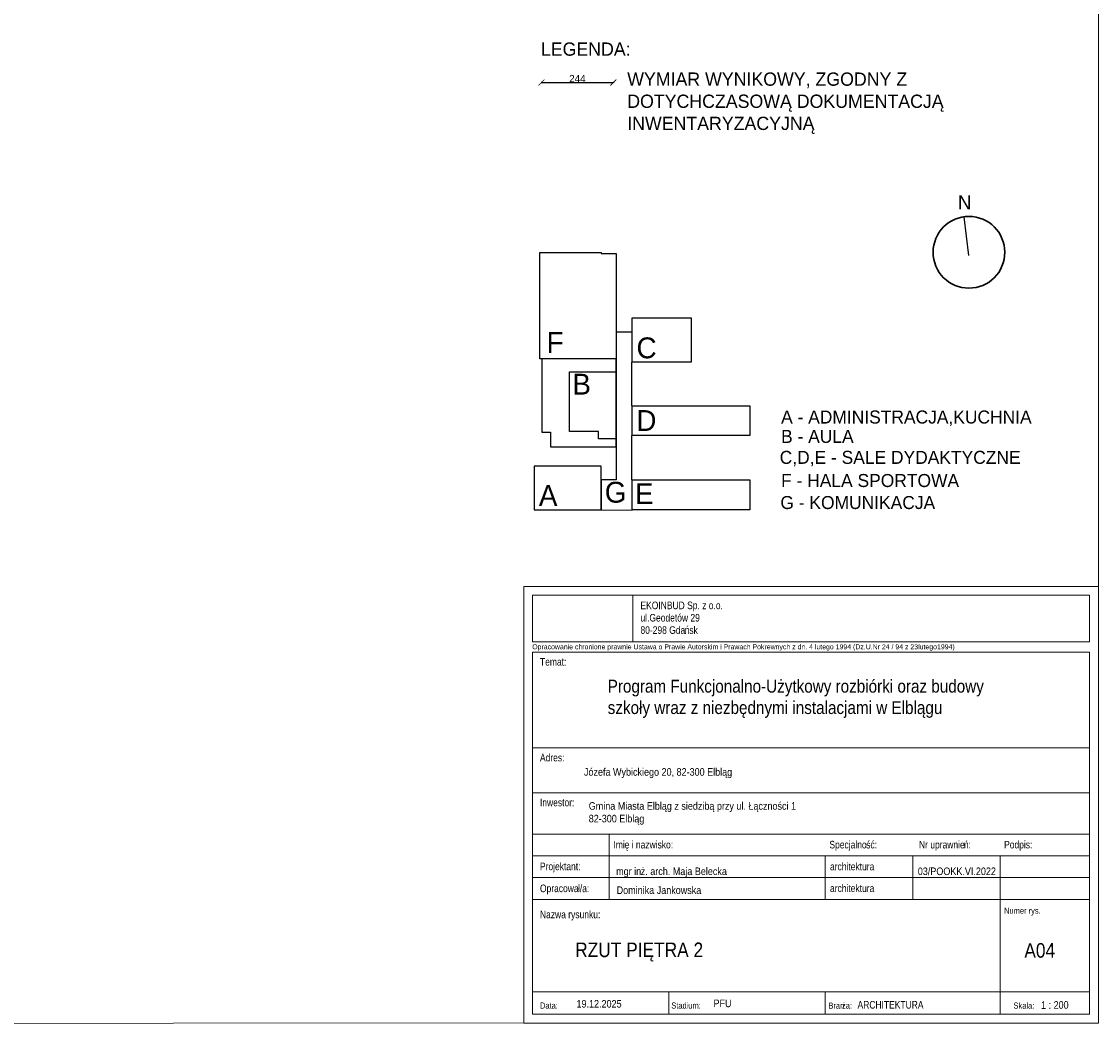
# Model space of a CAD drawing. Header units: centimetres. Extents: x -17621 to 77377, y -18613 to 66.
# Tile 165 of 173: x 53995 to 57648, y -18480 to -15078. Entities that reach past the tile are written whole.
import ezdxf

# ---------------------------------------------------------------- set-up
doc = ezdxf.new("R2010")
doc.units = ezdxf.units.CM
doc.layers.add('0-wymiarowanie rys.CAD', color=5, linetype='Continuous', lineweight=0, true_color=0x0000ff)
doc.layers.add('a_inwentaryzacja', color=141, linetype='Continuous', lineweight=0)
doc.layers.add('Title Blocks', color=7, linetype='Continuous', lineweight=9)
for name, color, linetype in [('PDF3_WIDOKOWA', 7, 'Continuous'), ('PDF_A200 ELEMENTY GŁÓWNE', 7, 'Continuous'), ('PDF_A210 ŚCIANY ZEWNĘTRZNE', 7, 'Continuous'), ('PDF_Text', 7, 'Continuous')]:
    doc.layers.add(name, color=color, linetype=linetype)
doc.styles.add('Arial_10', font='arial.ttf', dxfattribs={"width": 0.85, "height": 0.22})
doc.styles.add('Arial_11', font='arial.ttf', dxfattribs={"width": 0.85, "height": 0.25})
doc.styles.add('Arial_5', font='arial.ttf', dxfattribs={"width": 0.8, "height": 0.13})
doc.styles.add('Arial_6', font='arial.ttf', dxfattribs={"height": 0.085})
doc.styles.add('Arial_7', font='arial.ttf', dxfattribs={"width": 0.8, "height": 0.105})
doc.styles.add('Arial_9', font='arial.ttf', dxfattribs={"width": 0.85, "height": 0.13})
doc.styles.add('PDF Century Gothic', font='GOTHIC.TTF')
doc.dimstyles.new('ISO-25', dxfattribs={"dimtxt": 25, "dimasz": 20, "dimexe": 0.6, "dimexo": 0.375, "dimtad": 1, "dimdec": 0, "dimtxsty": 'PDF Century Gothic', "dimblk": 'ARCHTICK', "dimcen": 2.5, "dimadec": 1, "dimazin": 0, "dimtfac": 1, "dimtdec": 0, "dimtmove": 0, "dimatfit": 3, "dimldrblk": 'ARCHTICK', "dimfxl": 2, "dimfxlon": 1, "dimarcsym": 0})

# ---------------------------------------------------------------- blocks, each defined once
blk = doc.blocks.new('Arkusz - Rzut_ przekrój_ elewacja-1192259-RZUT DACHU')
at = {"layer": 'Title Blocks'}
for p, q in [((19.601, 0.075), (29.45, 0.075)), ((19.601, -7.404), (19.601, 0.075)), ((29.45, 0.075), (29.45, -7.404)), ((19.751, -0.072), (29.299, -0.072)), ((19.751, -0.072), (19.751, -0.872)), ((21.473, -0.072), (21.473, -0.872)), ((29.299, -0.072), (29.299, -0.872)), ((19.751, -0.872), (29.299, -0.872)), ((19.751, -1.048), (29.299, -1.048)), ((19.751, -1.048), (19.751, -7.254)), ((29.299, -1.048), (29.299, -7.254)), ((19.751, -2.689), (29.299, -2.689)), ((19.751, -3.458), (29.299, -3.458)), ((19.751, -4.168), (29.299, -4.168)), ((21.067, -4.168), (21.067, -5.286)), ((19.751, -4.54), (29.299, -4.54)), ((24.767, -4.54), (24.767, -5.286)), ((26.267, -4.54), (26.267, -5.286)), ((27.767, -4.54), (27.767, -7.254)), ((19.751, -4.913), (29.299, -4.913)), ((19.751, -5.286), (29.299, -5.286)), ((19.751, -5.286), (29.299, -5.286)), ((19.751, -6.87), (29.299, -6.87)), ((22.086, -6.87), (22.086, -7.254)), ((24.767, -6.87), (24.767, -7.254)), ((19.751, -7.254), (29.299, -7.254)), ((19.601, -7.404), (29.45, -7.404))]:
    blk.add_line(p, q, dxfattribs=at)
at = {"layer": 'Title Blocks', "attachment_point": 1}
for s, insert, char_height, width, style in [('EKOINBUD Sp. z o.o.', (21.602, -0.184), 0.13, 1.69958, 'Arial_5'), ('ul.Geodetów 29', (21.602, -0.396), 0.13, 1.21856, 'Arial_5'), ('80-298 Gda', (21.602, -0.607), 0.13, 0.91713, 'Arial_5'), ('ńsk', (22.359, -0.607), 0.13, 0.27578, 'Arial_5'), ('Opracowanie chronione prawnie Ustawa o Prawie Autorskim i Prawach Pokrewnych z dn. 4 lutego 1994 (Dz.U.Nr 24 / 94 z 23lutego1994)', (19.747, -0.916), 0.085, 9.17932, 'Arial_6'), ('Temat:', (19.88, -1.151), 0.13, 0.53873, 'Arial_5'), ('Adres:', (19.88, -2.792), 0.13, 0.50667, 'Arial_5'), ('Inwestor:', (19.88, -3.561), 0.13, 0.7119, 'Arial_5'), ('Imi', (21.139, -4.283), 0.13, 0.23089, 'Arial_5'), ('ę i nazwisko:', (21.33, -4.283), 0.13, 1.00051, 'Arial_5'), ('Specjalno', (24.84, -4.283), 0.13, 0.76321, 'Arial_5'), ('ść:', (25.47, -4.283), 0.13, 0.23089, 'Arial_5'), ('Nr uprawnie', (26.375, -4.283), 0.13, 0.92996, 'Arial_5'), ('ń:', (27.143, -4.283), 0.13, 0.14751, 'Arial_5'), ('Podpis:', (27.833, -4.283), 0.13, 0.57722, 'Arial_5'), ('Projektant:', (19.88, -4.656), 0.13, 0.83376, 'Arial_5'), ('architektura', (24.85, -4.658), 0.13, 1.26346, 'Arial_5'), ('Opracowa', (19.88, -5.032), 0.13, 0.78886, 'Arial_5'), ('ł/a:', (20.531, -5.032), 0.13, 0.2373, 'Arial_5'), ('architektura', (24.85, -5.03), 0.13, 1.26346, 'Arial_5'), ('Nazwa rysunku:', (19.88, -5.479), 0.13, 1.23781, 'Arial_5'), ('Numer rys.', (27.833, -5.427), 0.105, 0.64776, 'Arial_7'), ('Data:', (19.88, -7.052), 0.105, 0.32709, 'Arial_7'), ('Stadium:', (22.13, -7.052), 0.105, 0.51949, 'Arial_7'), ('Bran', (24.823, -7.053), 0.105, 0.28219, 'Arial_7'), ('ża:', (25.056, -7.053), 0.105, 0.17316, 'Arial_7'), ('ARCHITEKTURA', (25.322, -7.027), 0.13, 1.34684, 'Arial_5'), ('Skala:', (27.994, -7.053), 0.105, 0.37198, 'Arial_7')]:
    blk.add_mtext(s, dxfattribs=dict(at, insert=insert, char_height=char_height, width=width, style=style))
blk = doc.blocks.new('_ArchTick')
at = {"color": 0, "linetype": 'ByBlock', "const_width": 0.15}
blk.add_lwpolyline([(-0.5, -0.5), (0.5, 0.5)], dxfattribs=at)
blk = doc.blocks.new('*D1180')
at = {"layer": '0-wymiarowanie rys.CAD', "color": 0, "linetype": 'Continuous', "lineweight": -2, "transparency": 16777216}
for p, q in [((55758.4, -15283.3), (55758.4, -15285.9)), ((55758.4, -15285.3), (56002.5, -15285.3)), ((56002.5, -15283.3), (56002.5, -15285.9))]:
    blk.add_line(p, q, dxfattribs=at)
at = {"layer": 'Defpoints', "color": 0, "linetype": 'Continuous', "transparency": 16777216}
for p in [(55758.4, -15172.4), (56002.5, -15172.4), (56002.5, -15285.3)]:
    blk.add_point(p, dxfattribs=at)
at = {"layer": '0-wymiarowanie rys.CAD', "color": 0, "linetype": 'Continuous', "lineweight": -2, "transparency": 16777216, "xscale": 20, "yscale": 20, "zscale": 20, "rotation": 180}
blk.add_blockref('_ArchTick', (55758.4, -15285.3), dxfattribs=at)
at = {"layer": '0-wymiarowanie rys.CAD', "color": 0, "linetype": 'Continuous', "lineweight": -2, "transparency": 16777216, "xscale": 20, "yscale": 20, "zscale": 20}
blk.add_blockref('_ArchTick', (56002.5, -15285.3), dxfattribs=at)
at = {"layer": '0-wymiarowanie rys.CAD', "color": 0, "linetype": 'Continuous', "transparency": 16777216, "insert": (55880.5, -15271.9), "char_height": 25, "attachment_point": 5, "style": 'PDF Century Gothic'}
blk.add_mtext('244', dxfattribs=at)

msp = doc.modelspace()

# ---------------------------------------------------------------- linework, layer by layer
at = {"layer": 'a_inwentaryzacja', "color": 0, "linetype": 'Continuous', "lineweight": 25}
msp.add_line((57208.9, -15871.6), (57192.1, -15740.6), dxfattribs=at)
at = {"layer": 'a_inwentaryzacja', "lineweight": 25}
for points in [[(55963, -16734.8), (56066.2, -16735.6), (56066.2, -16633.1), (56065.4, -16633.1), (56065.4, -16482.9), (56066.2, -16482.9), (56066.2, -16381.9), (56065.4, -16381.9), (56065.4, -16233.1), (56066.2, -16233.1), (56066.2, -16131.5), (56011.6, -16131.5), (56011.6, -16222.7), (56011.6, -16521), (56011.6, -16632.4), (55960.7, -16632.4), (55960.7, -16734.8)], [(55789.5, -16521), (56011.6, -16521), (56011.6, -16222.7), (55760.4, -16222.7), (55760.4, -16470.9), (55789.5, -16470.9)]]:
    msp.add_lwpolyline(points, close=True, dxfattribs=at)
at = {"layer": 'PDF3_WIDOKOWA', "color": 7, "lineweight": 5, "true_color": 0xffffff}
msp.add_lwpolyline([(41959.3, -18480), (41959.3, -5555.6), (57648.1, -5550.6), (57648.1, -18475)], close=True, dxfattribs=at)
at = {"layer": 'PDF_A200 ELEMENTY GŁÓWNE', "lineweight": 30}
msp.add_circle((57208.8, -15861.1), 121.6, dxfattribs=at)
at = {"layer": 'PDF_A210 ŚCIANY ZEWNĘTRZNE', "lineweight": 25}
for points in [[(55752.9, -15861.6), (55960.7, -15861.6), (55960.7, -15865.3), (56011.6, -15865.3), (56011.6, -16222.7), (55959.2, -16222.7), (55752.9, -16222.7)], [(56066.2, -16082.9), (56266.5, -16082.9), (56266.5, -16233.1), (56066.2, -16233.1)], [(56011.6, -16494.1), (55951.8, -16494.1), (55951.8, -16468.7), (55853.8, -16468.7), (55853.8, -16266), (56011.6, -16266)], [(56465.4, -16482.9), (56066.2, -16482.9), (56066.2, -16381.9), (56465.4, -16381.9)], [(55733.5, -16734.8), (55960.7, -16734.8), (55960.7, -16586.8), (55733.5, -16586.8)], [(56465.4, -16734.8), (56066.2, -16734.8), (56066.2, -16633.1), (56465.4, -16633.1)]]:
    msp.add_lwpolyline(points, close=True, dxfattribs=at)

# ---------------------------------------------------------------- block references
at = {"layer": 'Title Blocks', "xscale": 197.9699650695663, "yscale": 197.9699650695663, "zscale": 197.9699650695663}
msp.add_blockref('Arkusz - Rzut_ przekrój_ elewacja-1192259-RZUT DACHU', (51817.9, -17009.3), dxfattribs=at)

# ---------------------------------------------------------------- texts
at = {"layer": 'PDF_Text', "attachment_point": 4, "style": 'PDF Century Gothic'}
for s, insert, char_height in [('LEGENDA:', (55756.7, -15172.1), 45), ('N', (57171.4, -15692), 47.6)]:
    msp.add_mtext(s, dxfattribs=dict(at, insert=insert, char_height=char_height))
at = {"layer": 'PDF_Text', "insert": (56049.6, -15355.3), "char_height": 45.004, "width": 1344.766, "attachment_point": 4, "style": 'PDF Century Gothic'}
msp.add_mtext('WYMIAR WYNIKOWY, ZGODNY Z DOTYCHCZASOWĄ DOKUMENTACJĄ INWENTARYZACYJNĄ', dxfattribs=at)
at = {"layer": 'PDF_Text', "lineweight": 25, "attachment_point": 4, "style": 'PDF Century Gothic'}
for s, insert, char_height in [('F', (55776, -16166.9), 70.7), ('C', (56081, -16185.6), 70.7), ('B', (55863.4, -16308.2), 70.7), ('D', (56080.3, -16431.6), 70.7), ('A - ADMINISTRACJA,KUCHNIA', (56571.5, -16423.8), 44.17), ('B - AULA', (56571.5, -16485.8), 44.17), ('C,D,E - SALE DYDAKTYCZNE', (56566.8, -16560.6), 44.17), ('F - HALA SPORTOWA', (56571.5, -16635.4), 44.17), ('A', (55749.8, -16685.8), 70.7), ('G', (55973.4, -16675.3), 70.7), ('E', (56075.8, -16679.8), 70.7), ('G - KOMUNIKACJA', (56569.1, -16710.1), 44.17)]:
    msp.add_mtext(s, dxfattribs=dict(at, insert=insert, char_height=char_height))
at = {"layer": 'Title Blocks', "attachment_point": 1}
for s, insert, char_height, width, style in [('Program Funkcjonalno-Użytkowy rozbiórki oraz budowy szkoły wraz z niezbędnymi instalacjami w Elblągu', (55983.3, -17310.9), 43.553, 1417.836, 'Arial_10'), ('Józefa Wybickiego 20, 82-300 Elbląg', (55902.8, -17610.7), 25.736, 678.565, 'Arial_9'), ('Gmina Miasta Elbląg z siedzibą przy ul. Łączności 1 82-300 Elbląg ', (55919, -17726), 25.736, 715.827, 'Arial_9'), ('mgr in', (56012, -17947.6), 25.74, 101.178, 'Arial_9'), ('ż. arch. Maja Belecka', (56095.5, -17947.6), 25.736, 353.447, 'Arial_9'), ('03/POOKK.VI.2022', (57035.3, -17947.6), 25.736, 315.674, 'Arial_9'), ('Dominika Jankowska', (56013.7, -18011.6), 25.736, 437.087, 'Arial_9'), ('RZUT PIĘTRA 2', (55872.9, -18202.1), 49.492, 462.719, 'Arial_11'), ('19.12.2025', (55877.5, -18397.1), 25.74, 183.469, 'Arial_9'), ('PFU', (56342.2, -18395.6), 25.74, 44.518, 'Arial_9')]:
    msp.add_mtext(s, dxfattribs=dict(at, insert=insert, char_height=char_height, width=width, style=style))
at = {"layer": 'Title Blocks', "attachment_point": 1, "rotation": 0.4748}
for s, insert, char_height, width, style in [('A04', (57396.4, -18204.5), 49.49, 176.724, 'Arial_11'), (' 1 : 200', (57444.8, -18401.6), 25.74, 124.111, 'Arial_9')]:
    msp.add_mtext(s, dxfattribs=dict(at, insert=insert, char_height=char_height, width=width, style=style))

# ---------------------------------------------------------------- dimensions: what is measured, and where the dimension line sits
at = {"layer": '0-wymiarowanie rys.CAD', "linetype": 'Continuous'}
dim = msp.add_linear_dim(base=(56002.5, -15285.3), p1=(55758.4, -15172.4), p2=(56002.5, -15172.4), dimstyle='ISO-25', dxfattribs=at)
dim.commit()
dim.dimension.update_dxf_attribs({"geometry": '*D1180', "text_midpoint": (55880.5, -15271.9)})

doc.saveas('drawing.dxf')
